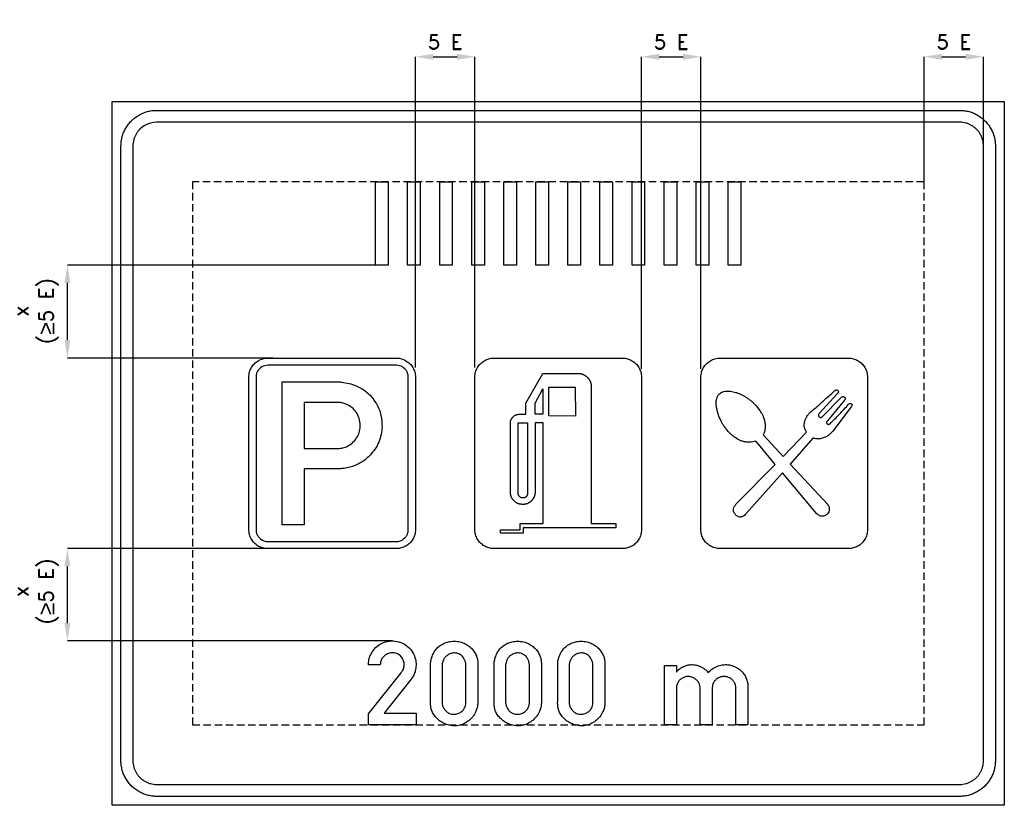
# Model space of a CAD drawing. Header units: millimetres. Extents: x -141 to 3170, y 1107 to 3747.
import ezdxf

# ---------------------------------------------------------------- set-up
doc = ezdxf.new("R2010")
doc.units = ezdxf.units.MM
doc.header["$LTSCALE"] = 5
doc.linetypes.add('ČÁRKOVANÁX2', pattern=[1.5, 1, -0.5])
doc.layers.add('Kóty', color=2, linetype='Continuous')
doc.layers.add('Značka', color=7, linetype='Continuous')
doc.styles.get("Standard").update_dxf_attribs({"font": 'romand.shx', "height": 50})
doc.dimstyles.get("Standard").update_dxf_attribs({"dimtxt": 50, "dimasz": 60, "dimexe": 0.18, "dimexo": 0.0625, "dimgap": 25, "dimtad": 1, "dimdec": 0, "dimzin": 0, "dimdsep": 46, "dimtxsty": 'Standard', "dimcen": 0.09, "dimadec": 0, "dimazin": 0, "dimtfac": 1, "dimtdec": 0, "dimtofl": 0, "dimtmove": 0, "dimatfit": 3, "dimfxl": 1, "dimtolj": 1, "dimtzin": 0, "dimarcsym": 0})

# ---------------------------------------------------------------- blocks, each defined once
blk = doc.blocks.new('*D0')
at = {"layer": 'Defpoints', "color": 0, "transparency": 16777216}
for p in [(3099.7, 3622.2), (2899.7, 3202.2), (3099.7, 3202.2)]:
    blk.add_point(p, dxfattribs=at)
at = {"layer": 'Kóty', "color": 0, "lineweight": -2, "transparency": 16777216}
for p, q in [((2899.7, 3202.3), (2899.7, 3622.4)), ((2959.7, 3622.2), (3039.7, 3622.2)), ((3099.7, 3202.3), (3099.7, 3622.4))]:
    blk.add_line(p, q, dxfattribs=at)
at = {"layer": 'Kóty', "color": 0, "transparency": 16777216}
for points in [[(2959.7, 3632.2), (2959.7, 3612.2), (2899.7, 3622.2)], [(3039.7, 3632.2), (3039.7, 3612.2), (3099.7, 3622.2)]]:
    blk.add_solid(points, dxfattribs=at)
at = {"layer": 'Kóty', "color": 0, "transparency": 16777216, "insert": (2999.7, 3672.2), "char_height": 50, "attachment_point": 5}
blk.add_mtext('\\A1;5 E', dxfattribs=at)
blk = doc.blocks.new('*D1')
at = {"layer": 'Defpoints', "color": 0, "transparency": 16777216}
for p in [(1389.7, 3622.2), (1189.7, 2578.5), (1389.7, 2578.5)]:
    blk.add_point(p, dxfattribs=at)
at = {"layer": 'Kóty', "color": 0, "lineweight": -2, "transparency": 16777216}
for p, q in [((1189.7, 2578.6), (1189.7, 3622.4)), ((1249.7, 3622.2), (1329.7, 3622.2)), ((1389.7, 2578.6), (1389.7, 3622.4))]:
    blk.add_line(p, q, dxfattribs=at)
at = {"layer": 'Kóty', "color": 0, "transparency": 16777216}
for points in [[(1249.7, 3632.2), (1249.7, 3612.2), (1189.7, 3622.2)], [(1329.7, 3632.2), (1329.7, 3612.2), (1389.7, 3622.2)]]:
    blk.add_solid(points, dxfattribs=at)
at = {"layer": 'Kóty', "color": 0, "transparency": 16777216, "insert": (1289.7, 3672.2), "char_height": 50, "attachment_point": 5}
blk.add_mtext('\\A1;5 E', dxfattribs=at)
blk = doc.blocks.new('*D2')
at = {"layer": 'Defpoints', "color": 0, "transparency": 16777216}
for p in [(2149.7, 3622.2), (1949.7, 2573.3), (2149.7, 2573.3)]:
    blk.add_point(p, dxfattribs=at)
at = {"layer": 'Kóty', "color": 0, "lineweight": -2, "transparency": 16777216}
for p, q in [((1949.7, 2573.3), (1949.7, 3622.4)), ((2009.7, 3622.2), (2089.7, 3622.2)), ((2149.7, 2573.3), (2149.7, 3622.4))]:
    blk.add_line(p, q, dxfattribs=at)
at = {"layer": 'Kóty', "color": 0, "transparency": 16777216}
for points in [[(2009.7, 3632.2), (2009.7, 3612.2), (1949.7, 3622.2)], [(2089.7, 3632.2), (2089.7, 3612.2), (2149.7, 3622.2)]]:
    blk.add_solid(points, dxfattribs=at)
at = {"layer": 'Kóty', "color": 0, "transparency": 16777216, "insert": (2049.7, 3672.2), "char_height": 50, "attachment_point": 5}
blk.add_mtext('\\A1;5 E', dxfattribs=at)

msp = doc.modelspace()

# ---------------------------------------------------------------- linework, layer by layer
at = {"layer": 'Kóty'}
for p, q in [((1055.7, 2922.2), (19.5, 2922.2)), ((19.7, 2669.7), (19.7, 2862.2)), ((711.6, 2609.7), (19.5, 2609.7)), ((711, 1969.7), (19.5, 1969.7)), ((19.7, 1719.5), (19.7, 1909.7)), ((1112.5, 1659.5), (19.5, 1659.5))]:
    msp.add_line(p, q, dxfattribs=at)
for points in [[(9.7, 2862.2), (29.7, 2862.2), (19.7, 2922.2)], [(9.7, 2669.7), (29.7, 2669.7), (19.7, 2609.7)], [(9.7, 1909.7), (29.7, 1909.7), (19.7, 1969.7)], [(9.7, 1719.5), (29.7, 1719.5), (19.7, 1659.5)]]:
    msp.add_solid(points, dxfattribs=at)
at = {"layer": 'Značka', "color": 5}
for points in [[(169.7, 1107.2), (169.7, 3472.2), (3169.7, 3472.2), (3169.7, 1107.2), (169.7, 1107.2)], [(1055.7, 2922.2), (1055.7, 3202.2), (1098.2, 3202.2), (1098.2, 2922.2), (1055.7, 2922.2)], [(1163.5, 2922.2), (1163.5, 3202.2), (1205.9, 3202.2), (1205.9, 2922.2), (1163.5, 2922.2)], [(1271.3, 2922.2), (1271.3, 3202.2), (1313.7, 3202.2), (1313.7, 2922.2), (1271.3, 2922.2)], [(1379, 2922.2), (1379, 3202.2), (1421.5, 3202.2), (1421.5, 2922.2), (1379, 2922.2)], [(1486.8, 2922.2), (1486.8, 3202.2), (1529.3, 3202.2), (1529.3, 2922.2), (1486.8, 2922.2)], [(1594.6, 2922.2), (1594.6, 3202.2), (1637, 3202.2), (1637, 2922.2), (1594.6, 2922.2)], [(1702.4, 2922.2), (1702.4, 3202.2), (1744.8, 3202.2), (1744.8, 2922.2), (1702.4, 2922.2)], [(1810.1, 2922.2), (1810.1, 3202.2), (1852.6, 3202.2), (1852.6, 2922.2), (1810.1, 2922.2)], [(1917.9, 2922.2), (1917.9, 3202.2), (1960.3, 3202.2), (1960.3, 2922.2), (1917.9, 2922.2)], [(2025.7, 2922.2), (2025.7, 3202.2), (2068.1, 3202.2), (2068.1, 2922.2), (2025.7, 2922.2)], [(2133.4, 2922.2), (2133.4, 3202.2), (2175.9, 3202.2), (2175.9, 2922.2), (2133.4, 2922.2)], [(2241.2, 2922.2), (2241.2, 3202.2), (2283.7, 3202.2), (2283.7, 2922.2), (2241.2, 2922.2)]]:
    msp.add_lwpolyline(points, dxfattribs=at)
for points in [[(319.7, 1137.2), (319.2, 1137.2), (318.7, 1137.2, -0.032179), (303.3, 1138.3, -0.035457), (288, 1141.4, -0.036267), (273.3, 1146.4, -0.034424), (259.4, 1153.4, -0.033731), (246.5, 1162.1, -0.034079), (234.8, 1172.3, -0.034202), (224.5, 1184, -0.034215), (215.9, 1196.9, -0.034038), (209, 1210.8, -0.033411), (203.9, 1225.5, -0.034125), (200.7, 1240.8, -0.036744), (199.7, 1256.3), (199.7, 1256.7), (199.7, 1257.2), (199.7, 3322.2), (199.7, 3322.7, -0.000709), (199.7, 3323.1, -0.032177), (200.8, 3338.6, -0.035447), (203.9, 3353.9, -0.03626), (208.9, 3368.6, -0.034408), (215.9, 3382.5, -0.033711), (224.5, 3395.4, -0.034092), (234.8, 3407, -0.034187), (246.5, 3417.3, -0.034242), (259.4, 3426, -0.034026), (273.3, 3432.9, -0.033372), (288, 3437.9, -0.034145), (303.3, 3441.2, -0.03678), (318.7, 3442.2), (319.2, 3442.2), (319.7, 3442.2), (3019.7, 3442.2), (3020.2, 3442.2), (3020.6, 3442.2, -0.032211), (3036.1, 3441.1, -0.035398), (3051.4, 3437.9, -0.036257), (3066.1, 3433, -0.034417), (3080, 3426, -0.033707), (3092.9, 3417.3, -0.034076), (3104.5, 3407, -0.034203), (3114.8, 3395.4, -0.034241), (3123.5, 3382.5, -0.03402), (3130.4, 3368.6, -0.03342), (3135.4, 3353.9, -0.034121), (3138.7, 3338.6, -0.03675), (3139.7, 3323.1), (3139.7, 3322.7), (3139.7, 3322.2), (3139.7, 1257.2), (3139.7, 1256.7), (3139.7, 1256.3, -0.03218), (3138.6, 1240.8, -0.035459), (3135.4, 1225.5, -0.036272), (3130.5, 1210.8, -0.034417), (3123.5, 1196.9, -0.03372), (3114.8, 1184, -0.034076), (3104.5, 1172.3, -0.034204), (3092.9, 1162, -0.034215), (3080, 1153.4, -0.03402), (3066.1, 1146.5, -0.033415), (3051.4, 1141.4, -0.034111), (3036.1, 1138.2, -0.036748), (3020.6, 1137.2), (3020.2, 1137.2), (3019.7, 1137.2), (319.7, 1137.2)], [(319.7, 1177.2), (3019.7, 1177.2), (3020, 1177.2), (3020.3, 1177.2, 0.032177), (3030.7, 1177.9, 0.035443), (3040.8, 1180, 0.036259), (3050.6, 1183.3, 0.034425), (3059.9, 1188, 0.033741), (3068.5, 1193.8, 0.034066), (3076.3, 1200.6, 0.034182), (3083.1, 1208.4, 0.034226), (3088.9, 1217, 0.034056), (3093.5, 1226.3, 0.033425), (3096.9, 1236.1, 0.034151), (3099, 1246.2, 0.036743), (3099.7, 1256.6), (3099.7, 1256.9), (3099.7, 1257.2), (3099.7, 3322.2), (3099.7, 3322.5), (3099.7, 3322.8, 0.032183), (3099, 3333.2, 0.035447), (3096.9, 3343.3, 0.036274), (3093.5, 3353.1, 0.034425), (3088.9, 3362.4, 0.033755), (3083.1, 3371, 0.034097), (3076.3, 3378.8, 0.034164), (3068.5, 3385.6, 0.034206), (3059.9, 3391.4, 0.034035), (3050.6, 3396, 0.03347), (3040.8, 3399.4, 0.034127), (3030.6, 3401.5, 0.036766), (3020.3, 3402.2), (3020, 3402.2), (3019.7, 3402.2), (319.7, 3402.2), (319.4, 3402.2), (319.1, 3402.2), (308.7, 3401.5), (298.6, 3399.4), (288.8, 3396), (279.5, 3391.4), (270.9, 3385.6), (263.1, 3378.8, 0.034235), (256.3, 3371, 0.034206), (250.5, 3362.4, 0.034031), (245.9, 3353.1, 0.03342), (242.5, 3343.3, 0.034122), (240.4, 3333.1, 0.036744), (239.7, 3322.8), (239.7, 3322.5), (239.7, 3322.2), (239.7, 1257.2), (239.7, 1256.9), (239.7, 1256.6, 0.032178), (240.4, 1246.2, 0.035444), (242.5, 1236.1, 0.036267), (245.8, 1226.3, 0.034422), (250.5, 1217, 0.033731), (256.3, 1208.4, 0.034071), (263.1, 1200.6, 0.034205), (270.9, 1193.8, 0.034223), (279.5, 1188, 0.034048), (288.8, 1183.4, 0.033416), (298.6, 1180, 0.034152), (308.7, 1177.9, 0.036741), (319.1, 1177.2), (319.4, 1177.2), (319.7, 1177.2)], [(693.7, 1969.7), (693.4, 1969.7), (693.2, 1969.7), (684.9, 1970.3), (676.8, 1972), (668.9, 1974.6), (661.5, 1978.4, -0.033712), (654.6, 1983, -0.034094), (648.4, 1988.4, -0.034182), (642.9, 1994.7, -0.034218), (638.3, 2001.5, -0.034036), (634.6, 2009, -0.033402), (632, 2016.8, -0.034123), (630.2, 2024.9, -0.036742), (629.7, 2033.2), (629.7, 2033.4), (629.7, 2033.7), (629.7, 2545.7), (629.7, 2545.9), (629.7, 2546.2, -0.032183), (630.3, 2554.5, -0.035441), (632, 2562.6, -0.03627), (634.6, 2570.4, -0.034399), (638.3, 2577.8, -0.033755), (642.9, 2584.7, -0.03408), (648.4, 2590.9, -0.034179), (654.6, 2596.4), (661.5, 2601), (669, 2604.7), (676.8, 2607.4), (684.9, 2609.1), (693.2, 2609.7), (693.4, 2609.7), (693.7, 2609.7), (1125.7, 2609.7), (1125.9, 2609.7), (1126.2, 2609.7), (1134.5, 2609.1), (1142.6, 2607.4), (1150.4, 2604.8), (1157.8, 2601), (1164.7, 2596.4, -0.034114), (1170.9, 2590.9, -0.034209), (1176.4, 2584.7, -0.034238), (1181, 2577.8, -0.034056), (1184.7, 2570.4, -0.03343), (1187.4, 2562.6, -0.034123), (1189.1, 2554.5, -0.036747), (1189.7, 2546.2), (1189.7, 2545.9), (1189.7, 2545.7), (1189.7, 2033.7), (1189.7, 2033.4), (1189.7, 2033.2, -0.032171), (1189.1, 2024.9, -0.035431), (1187.4, 2016.8, -0.036261), (1184.8, 2009, -0.034426), (1181, 2001.5, -0.033705), (1176.4, 1994.7, -0.034056), (1170.9, 1988.4, -0.034221), (1164.7, 1982.9, -0.034229), (1157.8, 1978.4, -0.034065), (1150.4, 1974.6, -0.033412), (1142.6, 1972, -0.034112), (1134.5, 1970.2, -0.036753), (1126.2, 1969.7), (1125.9, 1969.7), (1125.7, 1969.7), (693.7, 1969.7)], [(693.7, 1993.7), (1125.7, 1993.7), (1125.8, 1993.7), (1126, 1993.7), (1131.2, 1994.1), (1136.2, 1995.1), (1141.2, 1996.8), (1145.8, 1999.1), (1150.1, 2002), (1154, 2005.4), (1157.4, 2009.3, 0.034199), (1160.3, 2013.6, 0.034034), (1162.6, 2018.2, 0.033414), (1164.3, 2023.1, 0.034124), (1165.3, 2028.2, 0.03674), (1165.7, 2033.4), (1165.7, 2033.5), (1165.7, 2033.7), (1165.7, 2545.7), (1165.7, 2545.9), (1165.7, 2546, 0.032185), (1165.3, 2551.2, 0.035458), (1164.3, 2556.2, 0.036271), (1162.6, 2561.2, 0.034372), (1160.3, 2565.8, 0.03364), (1157.4, 2570.1), (1154, 2574), (1150.1, 2577.4), (1145.8, 2580.3), (1141.2, 2582.6), (1136.2, 2584.3), (1131.2, 2585.3), (1126, 2585.7), (1125.8, 2585.7), (1125.7, 2585.7), (693.7, 2585.7), (693.5, 2585.7), (693.4, 2585.7), (688.2, 2585.3), (683.1, 2584.3), (678.2, 2582.6), (673.6, 2580.3), (669.3, 2577.4), (665.4, 2574), (662, 2570.1), (659.1, 2565.8), (656.8, 2561.2, 0.033403), (655.1, 2556.2, 0.034157), (654, 2551.2, 0.036746), (653.7, 2546, 0.000795), (653.7, 2545.9), (653.7, 2545.7), (653.7, 2033.7), (653.7, 2033.5), (653.7, 2033.4, 0.032177), (654.1, 2028.2, 0.035447), (655.1, 2023.1, 0.03628), (656.8, 2018.2, 0.03442), (659.1, 2013.6, 0.033745), (662, 2009.3), (665.4, 2005.4), (669.3, 2002), (673.6, 1999.1), (678.2, 1996.8), (683.1, 1995.1), (688.2, 1994), (693.4, 1993.7), (693.5, 1993.7), (693.7, 1993.7)], [(742.1, 2049.7), (742.1, 2529.7), (936.2, 2529.7), (939.1, 2529.3), (942, 2528.9, -0.025353), (966.6, 2524.5, -0.042934), (990.3, 2516.7, -0.079586), (1025.7, 2495.6, -0.076485), (1053.1, 2464.4, -0.076886), (1071.1, 2427.4, -0.075742), (1077.3, 2386.6, -0.09403), (1068.7, 2333.9, -0.098357), (1041.4, 2288.1, -0.073288), (1012.5, 2262.4, -0.067697), (977.6, 2245.7, -0.034195), (959.5, 2240.7, -0.037873), (941, 2238.4), (937.9, 2238.2), (934.8, 2238.1), (815.6, 2238.1), (815.6, 2049.7), (742.1, 2049.7)], [(815.6, 2460.7), (815.6, 2306.3), (929.3, 2306.3), (931.5, 2306.3), (933.8, 2306.4, 0.06713), (949.7, 2309.2, 0.057721), (964.7, 2316, 0.071743), (981.9, 2329.1, 0.07449), (994.6, 2346.4, 0.068271), (1001.9, 2364.6, 0.065315), (1004.1, 2384.1, 0.0772), (1000.7, 2407.4, 0.083748), (990.2, 2428.3, 0.073405), (976.3, 2443.3, 0.066063), (958.8, 2453.9, 0.042693), (946.9, 2458.3, 0.04927), (934.6, 2460.5), (932.7, 2460.6), (930.8, 2460.7), (815.6, 2460.7)], [(1031.8, 1377.2), (1031.8, 1414.6), (1141.4, 1552.5), (1143, 1554.5), (1144.5, 1556.6, 0.082998), (1150.4, 1569, 0.094407), (1151.7, 1582.8, 0.092139), (1148.9, 1595.2, 0.084044), (1141.8, 1606, 0.098141), (1129.4, 1615.6, 0.10606), (1114.4, 1619.7, 0.106181), (1099, 1617.7, 0.099958), (1085.6, 1609.8, 0.083729), (1077.2, 1600.1, 0.091643), (1072.7, 1588.4, 0.026143), (1072.1, 1584.1, 0.008691), (1071.7, 1579.7), (1031.8, 1579.7, -0.003372), (1031.9, 1583.5, -0.010133), (1032.1, 1587.3, -0.059428), (1035.5, 1604.1, -0.058237), (1042.6, 1619.8, -0.072157), (1056, 1637, -0.072214), (1073.6, 1649.7, -0.061496), (1090.5, 1656.7, -0.059927), (1108.6, 1659.4, -0.083063), (1134.4, 1656.3, -0.08705), (1157.9, 1644.9, -0.087766), (1176.8, 1626.8, -0.087799), (1188.2, 1603.5, -0.068487), (1191.8, 1583.6, -0.062418), (1190.1, 1563.3, -0.050694), (1185.7, 1548.3, -0.061835), (1178.2, 1534.8), (1176.7, 1532.7), (1175.1, 1530.7), (1084.2, 1417.2), (1191.7, 1417.2), (1191.7, 1377.2), (1031.8, 1377.2)], [(1240.7, 1576.1, -0.001996), (1240.7, 1578.6, -0.005987), (1240.7, 1581.1, -0.049016), (1242.5, 1596.4, -0.049991), (1247.4, 1611.2, -0.079535), (1260.2, 1632.4, -0.089092), (1279.1, 1648, -0.059799), (1293.6, 1654.7, -0.052001), (1309.2, 1658, -0.062014), (1329.6, 1658.1, -0.064515), (1349.3, 1653, -0.055445), (1364.6, 1645.4, -0.055496), (1377.8, 1634.6, -0.051109), (1387.5, 1623, -0.054889), (1394.5, 1609.6, -0.045217), (1398.1, 1598.1, -0.045982), (1399.5, 1586.1, -0.012285), (1399.6, 1582, -0.004098), (1399.5, 1577.8), (1399.5, 1455.8, -0.002287), (1399.5, 1453.3, -0.006861), (1399.5, 1450.8, -0.051764), (1397.6, 1436.2, -0.049681), (1392.8, 1422.3, -0.066785), (1382.4, 1404.8, -0.065906), (1367.7, 1390.6, -0.061086), (1352, 1381, -0.064132), (1334.3, 1375.5, -0.069654), (1314, 1374.5, -0.067458), (1294.2, 1378.9, -0.056815), (1278.2, 1386.4, -0.049577), (1264.1, 1397.3, -0.048061), (1253.4, 1408.8, -0.065887), (1245.7, 1422.3, -0.054764), (1242, 1434.6, -0.042374), (1240.7, 1447.4, -0.009275), (1240.6, 1451.6, -0.003129), (1240.7, 1455.8), (1240.7, 1576.1)], [(1454.3, 1576.1, -0.001996), (1454.3, 1578.6, -0.00589), (1454.3, 1581.1, -0.049016), (1456.2, 1596.4, -0.049984), (1461, 1611.2, -0.079543), (1473.9, 1632.4, -0.089089), (1492.8, 1648, -0.059795), (1507.2, 1654.7, -0.052001), (1522.9, 1658, -0.062014), (1543.3, 1658.1, -0.064512), (1563, 1653, -0.055445), (1578.2, 1645.4, -0.055487), (1591.4, 1634.6, -0.051096), (1601.1, 1623, -0.054889), (1608.1, 1609.6, -0.045227), (1611.7, 1598.1, -0.045982), (1613.1, 1586.1, -0.012315), (1613.2, 1582, -0.004127), (1613.1, 1577.8), (1613.1, 1455.8, -0.002384), (1613.2, 1453.3, -0.006959), (1613.1, 1450.8, -0.051781), (1611.3, 1436.2, -0.049689), (1606.5, 1422.3, -0.06679), (1596, 1404.8, -0.065911), (1581.4, 1390.6, -0.061089), (1565.6, 1381, -0.064136), (1548, 1375.5, -0.069655), (1527.6, 1374.5, -0.06746), (1507.8, 1378.9, -0.056817), (1491.8, 1386.4, -0.049581), (1477.7, 1397.3, -0.048067), (1467.1, 1408.8, -0.065881), (1459.3, 1422.3, -0.054754), (1455.6, 1434.6, -0.042355), (1454.3, 1447.4, -0.009246), (1454.3, 1451.6, -0.0031), (1454.3, 1455.8), (1454.3, 1576.1)], [(1668, 1576.1, -0.001996), (1668, 1578.6, -0.005987), (1668, 1581.1, -0.049016), (1669.8, 1596.4, -0.049984), (1674.7, 1611.2, -0.079539), (1687.5, 1632.4, -0.089092), (1706.4, 1648, -0.059799), (1720.9, 1654.7, -0.052001), (1736.5, 1658, -0.062014), (1756.9, 1658.1, -0.064512), (1776.6, 1653, -0.055449), (1791.9, 1645.4, -0.055491), (1805.1, 1634.6, -0.051103), (1814.7, 1623, -0.054889), (1821.8, 1609.6, -0.045237), (1825.3, 1598.1, -0.045982), (1826.8, 1586.1, -0.012315), (1826.9, 1582, -0.004069), (1826.8, 1577.8), (1826.8, 1455.8, -0.002287), (1826.8, 1453.3, -0.006959), (1826.8, 1450.8, -0.051781), (1824.9, 1436.2, -0.049697), (1820.1, 1422.3, -0.066795), (1809.7, 1404.8, -0.065902), (1795, 1390.6, -0.061089), (1779.2, 1381, -0.064132), (1761.6, 1375.5, -0.069654), (1741.3, 1374.5, -0.06746), (1721.5, 1378.9, -0.056817), (1705.5, 1386.4, -0.049577), (1691.4, 1397.3, -0.048061), (1680.7, 1408.8, -0.065887), (1673, 1422.3, -0.054764), (1669.3, 1434.6, -0.042355), (1668, 1447.4, -0.009246), (1667.9, 1451.6, -0.0031), (1668, 1455.8), (1668, 1576.1)], [(1279.1, 1576.1), (1279.1, 1455.8, 0.003198), (1279.1, 1454.1, 0.009625), (1279.1, 1452.4, 0.073875), (1281.1, 1442, 0.059508), (1285.8, 1432.3, 0.070715), (1293.7, 1422.4, 0.094563), (1304.2, 1415.6, 0.108378), (1318.2, 1412.9, 0.08755), (1332.6, 1415.6, 0.078168), (1344, 1421.6, 0.088176), (1352.7, 1430.7, 0.061775), (1356.8, 1438.3, 0.061185), (1358.9, 1446.7, 0.025191), (1359.3, 1451.2, 0.008387), (1359.4, 1455.8), (1359.4, 1576.1, 0.005526), (1359.1, 1580.1, 0.016481), (1358.7, 1584, 0.058306), (1356, 1593.9, 0.064715), (1351, 1602.9, 0.088101), (1341.5, 1612.4, 0.09791), (1329.3, 1617.9, 0.099875), (1315.7, 1618.8, 0.088284), (1302.5, 1614.6, 0.074153), (1292.9, 1608, 0.075687), (1285.7, 1599, 0.052591), (1282.1, 1591.4, 0.046078), (1280, 1583.3, 0.014325), (1279.5, 1579.7), (1279.1, 1576.1)], [(1492.8, 1576.1), (1492.8, 1455.8, 0.003198), (1492.7, 1454.1, 0.009625), (1492.8, 1452.4, 0.073864), (1494.7, 1442, 0.059529), (1499.4, 1432.3, 0.070723), (1507.4, 1422.4, 0.094557), (1517.9, 1415.6, 0.10838), (1531.9, 1412.9, 0.087548), (1546.3, 1415.6, 0.078159), (1557.6, 1421.6, 0.088184), (1566.3, 1430.7, 0.061762), (1570.4, 1438.3, 0.061185), (1572.5, 1446.7, 0.025191), (1572.9, 1451.2, 0.008387), (1573, 1455.8), (1573, 1576.1, 0.005464), (1572.7, 1580.1, 0.016481), (1572.3, 1584, 0.058317), (1569.7, 1593.9, 0.064705), (1564.7, 1602.9, 0.088088), (1555.2, 1612.4, 0.097903), (1542.9, 1617.9, 0.099874), (1529.3, 1618.8, 0.08829), (1516.2, 1614.6, 0.074147), (1506.5, 1608, 0.075671), (1499.3, 1599, 0.052579), (1495.7, 1591.4, 0.046064), (1493.6, 1583.3, 0.014292), (1493.1, 1579.7), (1492.8, 1576.1)], [(1706.4, 1576.1), (1706.4, 1455.8, 0.003198), (1706.4, 1454.1, 0.009625), (1706.4, 1452.4, 0.073875), (1708.4, 1442, 0.059518), (1713.1, 1432.3, 0.070723), (1721, 1422.4, 0.094568), (1731.5, 1415.6, 0.10838), (1745.5, 1412.9, 0.087548), (1759.9, 1415.6, 0.078164), (1771.3, 1421.6, 0.088176), (1780, 1430.7, 0.061762), (1784.1, 1438.3, 0.061185), (1786.2, 1446.7, 0.025191), (1786.6, 1451.2, 0.008387), (1786.7, 1455.8), (1786.7, 1576.1, 0.005495), (1786.4, 1580.1, 0.016543), (1786, 1584, 0.058329), (1783.3, 1593.9, 0.064705), (1778.3, 1602.9, 0.088094), (1768.8, 1612.4, 0.09791), (1756.6, 1617.9, 0.099875), (1743, 1618.8, 0.088288), (1729.8, 1614.6, 0.074159), (1720.2, 1608, 0.075687), (1712.9, 1599, 0.052579), (1709.3, 1591.4, 0.046064), (1707.3, 1583.3, 0.014325), (1706.8, 1579.7, 0.004755), (1706.4, 1576.1)], [(2026.8, 1377.2), (2026.8, 1577.3), (2067, 1577.3), (2067, 1555), (2069.2, 1557.5), (2071.4, 1559.8, -0.053798), (2082.3, 1568.8, -0.054626), (2095, 1575.1, -0.049755), (2107, 1578.7, -0.049908), (2119.6, 1579.9, -0.044603), (2130.7, 1579, -0.045336), (2141.5, 1576.1, -0.041517), (2151.4, 1571.7, -0.03478), (2160.6, 1565.9, -0.023408), (2165.6, 1561.9, -0.033523), (2170.1, 1557.4), (2172.3, 1554.9), (2174.3, 1552.3), (2176.7, 1555.1), (2179.1, 1557.8, -0.072054), (2194.1, 1569.5, -0.066449), (2211.8, 1576.8, -0.035545), (2221.6, 1579, -0.035856), (2231.5, 1579.8, -0.050517), (2245.8, 1578.7, -0.049642), (2259.7, 1574.7, -0.068294), (2277.2, 1565.3, -0.073303), (2291.3, 1551.4, -0.056855), (2299.7, 1538.2, -0.048829), (2305.1, 1523.6, -0.019131), (2306.4, 1518.2, -0.024986), (2307.2, 1512.8, -0.00935), (2307.4, 1510.3), (2307.5, 1507.9), (2307.5, 1377.2), (2267.4, 1377.2), (2267.4, 1499.8), (2267.3, 1501.3, 0.00764), (2267.3, 1502.8, 0.050189), (2266, 1510.3, 0.050875), (2263.3, 1517.4, 0.067722), (2257.7, 1525.9, 0.066941), (2250.1, 1532.7, 0.073532), (2240.1, 1537.8, 0.074318), (2229, 1539.8, 0.080762), (2216.8, 1538.6, 0.080686), (2205.6, 1533.6, 0.070508), (2197.5, 1527, 0.075401), (2191.7, 1518.4, 0.050774), (2189, 1511.1, 0.032975), (2187.5, 1503.5), (2187.4, 1502.5), (2187.2, 1501.4), (2187.2, 1377.2), (2147.1, 1377.2), (2147.1, 1500.6), (2147.1, 1502.2, 0.00975), (2147, 1503.9, 0.073755), (2144.6, 1513.9, 0.069006), (2139.6, 1523, 0.074738), (2131.8, 1531.1, 0.073802), (2122, 1536.7, 0.089072), (2108.2, 1539.8, 0.093653), (2094.3, 1537.8, 0.073298), (2084.8, 1533.4, 0.071141), (2076.9, 1526.5, 0.077009), (2070.5, 1516.5, 0.077982), (2067.3, 1505.1), (2067.1, 1503.6), (2067, 1502.1), (2067, 1377.2), (2026.8, 1377.2)]]:
    msp.add_lwpolyline(points, format="xyb", dxfattribs=at)
at = {"layer": 'Značka', "color": 6, "linetype": 'ČÁRKOVANÁX2', "ltscale": 5}
msp.add_lwpolyline([(2899.7, 3202.2), (439.7, 3202.2), (439.7, 1377.2), (2899.7, 1377.2), (2899.7, 3202.2)], dxfattribs=at)
at = {"layer": 'Značka', "color": 251}
for points in [[(1453.7, 1969.7), (1453.4, 1969.7), (1453.2, 1969.7, -0.032173), (1444.9, 1970.3, -0.035463), (1436.8, 1972, -0.036263), (1429, 1974.6, -0.034412), (1421.5, 1978.4, -0.033716), (1414.7, 1983, -0.034086), (1408.4, 1988.4, -0.034174), (1402.9, 1994.7, -0.034233), (1398.4, 2001.5, -0.034029), (1394.6, 2009, -0.033416), (1392, 2016.8, -0.034124), (1390.2, 2024.9, -0.036738), (1389.7, 2033.2), (1389.7, 2033.4), (1389.7, 2033.7), (1389.7, 2545.7), (1389.7, 2545.9), (1389.7, 2546.2, -0.032176), (1390.3, 2554.5, -0.035438), (1392, 2562.6, -0.036277), (1394.6, 2570.4, -0.034393), (1398.4, 2577.8, -0.033773), (1403, 2584.7, -0.034075), (1408.4, 2590.9, -0.034181), (1414.7, 2596.4, -0.034253), (1421.5, 2601, -0.033976), (1429, 2604.7), (1436.8, 2607.4), (1444.9, 2609.1, -0.036753), (1453.2, 2609.7), (1453.4, 2609.7), (1453.7, 2609.7), (1885.7, 2609.7), (1885.9, 2609.7), (1886.2, 2609.7, -0.032202), (1894.5, 2609.1, -0.035463), (1902.6, 2607.4, -0.036263), (1910.4, 2604.8, -0.034466), (1917.8, 2601, -0.033715), (1924.7, 2596.4, -0.034109), (1930.9, 2590.9, -0.034193), (1936.4, 2584.7, -0.03425), (1941, 2577.8, -0.034056), (1944.7, 2570.4, -0.033444), (1947.4, 2562.6, -0.034131), (1949.1, 2554.5, -0.036739), (1949.7, 2546.2), (1949.7, 2545.9), (1949.7, 2545.7), (1949.7, 2033.7), (1949.7, 2033.4), (1949.7, 2033.2, -0.032171), (1949.1, 2024.9, -0.035431), (1947.4, 2016.8, -0.036268), (1944.8, 2009, -0.034419), (1941, 2001.5, -0.033723), (1936.4, 1994.7, -0.034056), (1930.9, 1988.4, -0.034225), (1924.7, 1982.9, -0.034229), (1917.8, 1978.4, -0.034055), (1910.4, 1974.6, -0.033407), (1902.6, 1972, -0.034112), (1894.5, 1970.2, -0.036753), (1886.2, 1969.7), (1885.9, 1969.7), (1885.7, 1969.7), (1453.7, 1969.7)], [(2213.7, 1969.7), (2213.4, 1969.7), (2213.2, 1969.7, -0.032173), (2204.9, 1970.3, -0.035463), (2196.8, 1972, -0.036263), (2189, 1974.6, -0.034412), (2181.5, 1978.4, -0.033716), (2174.7, 1983, -0.034086), (2168.4, 1988.4, -0.034174), (2162.9, 1994.7, -0.034233), (2158.4, 2001.5, -0.034029), (2154.6, 2009, -0.033416), (2152, 2016.8, -0.034124), (2150.2, 2024.9, -0.036738), (2149.7, 2033.2), (2149.7, 2033.4), (2149.7, 2033.7), (2149.7, 2545.7), (2149.7, 2545.9), (2149.7, 2546.2, -0.032176), (2150.3, 2554.5, -0.035438), (2152, 2562.6, -0.036277), (2154.6, 2570.4, -0.034393), (2158.4, 2577.8, -0.033773), (2163, 2584.7, -0.034075), (2168.4, 2590.9, -0.034181), (2174.7, 2596.4, -0.034253), (2181.5, 2601, -0.033976), (2189, 2604.7, -0.033435), (2196.8, 2607.4, -0.034141), (2204.9, 2609.1, -0.036753), (2213.2, 2609.7), (2213.4, 2609.7), (2213.7, 2609.7), (2645.7, 2609.7), (2645.9, 2609.7), (2646.2, 2609.7, -0.0322), (2654.5, 2609.1, -0.03546), (2662.6, 2607.4, -0.036254), (2670.4, 2604.8, -0.034472), (2677.8, 2601, -0.033698), (2684.7, 2596.4, -0.03409), (2690.9, 2590.9, -0.034215), (2696.4, 2584.7, -0.034238), (2701, 2577.8, -0.034081), (2704.7, 2570.4, -0.03343), (2707.4, 2562.6, -0.034116), (2709.1, 2554.5, -0.036754), (2709.7, 2546.2), (2709.7, 2545.9), (2709.7, 2545.7), (2709.7, 2033.7), (2709.7, 2033.4), (2709.7, 2033.2, -0.032171), (2709.1, 2024.9, -0.03546), (2707.4, 2016.8, -0.036254), (2704.8, 2009, -0.034419), (2701, 2001.5, -0.0337), (2696.4, 1994.7, -0.034067), (2690.9, 1988.4, -0.034196), (2684.7, 1982.9, -0.034221), (2677.8, 1978.4, -0.034055), (2670.4, 1974.6, -0.033403), (2662.6, 1972, -0.034109), (2654.5, 1970.2, -0.036753), (2646.2, 1969.7), (2645.9, 1969.7), (2645.7, 1969.7), (2213.7, 1969.7)], [(1863.8, 2039.5), (1551.8, 2040), (1551.8, 2021.7), (1475.6, 2021.7), (1475.6, 2032.5), (1541.5, 2032.5), (1541.5, 2054.1), (1619.1, 2054.1), (1619.1, 2392.3), (1592.3, 2392.3), (1592.3, 2161.2), (1592.3, 2158.9), (1592.3, 2158.7), (1592.3, 2158.6), (1592.1, 2157.8), (1592, 2156.9), (1591.9, 2156.1), (1591.9, 2155.4), (1591.8, 2154.6), (1591.7, 2153.9), (1591.7, 2153.3), (1591.6, 2152.8), (1591.5, 2152.1), (1591.4, 2151.3), (1591.1, 2150.1), (1590.9, 2148.9), (1590.6, 2147.9), (1590.2, 2146.8), (1589.8, 2145.8), (1589.4, 2144.7), (1589.1, 2143.9), (1588.7, 2143), (1588.1, 2142), (1587.6, 2141), (1586.9, 2139.7), (1586.2, 2138.4), (1585.5, 2137.3), (1584.8, 2136.3), (1584.1, 2135.3), (1583.4, 2134.4), (1582.8, 2133.6), (1582.2, 2132.9), (1581.4, 2132), (1580.5, 2131.1), (1579.5, 2130), (1578.4, 2128.9), (1577.4, 2128), (1576.3, 2127.1), (1575.3, 2126.3), (1574.2, 2125.5), (1573.3, 2124.9), (1572.4, 2124.4), (1571.3, 2123.8), (1570.2, 2123.2), (1568.8, 2122.4), (1567.4, 2121.6), (1566.2, 2121.1), (1565, 2120.6), (1563.8, 2120.2), (1562.6, 2119.8), (1561.7, 2119.5), (1560.7, 2119.3), (1559.6, 2119.1), (1558.4, 2118.9), (1556.6, 2118.7), (1554.8, 2118.4), (1553.3, 2118.3), (1551.8, 2118.2), (1550.3, 2118.2), (1548.8, 2118.3), (1547.6, 2118.4), (1546.4, 2118.5), (1544.9, 2118.7), (1543.4, 2118.9), (1541.5, 2119.2), (1539.6, 2119.5), (1538, 2119.9), (1536.4, 2120.4), (1534.8, 2120.9), (1533.2, 2121.6), (1532, 2122.1), (1530.8, 2122.8), (1529.3, 2123.6), (1527.8, 2124.6), (1526.3, 2125.6), (1524.9, 2126.8), (1523.7, 2127.8), (1522.5, 2128.8), (1521.4, 2129.9), (1520.3, 2131), (1519.4, 2131.9), (1518.6, 2132.9), (1517.5, 2134.1), (1516.6, 2135.4), (1515.5, 2136.9), (1514.6, 2138.4), (1513.9, 2139.7), (1513.2, 2141), (1512.5, 2142.3), (1512, 2143.6), (1511.5, 2144.7), (1511.2, 2145.8), (1510.8, 2147.1), (1510.4, 2148.5), (1510, 2149.8), (1509.6, 2151), (1509.4, 2152.2), (1509.3, 2153.3), (1509.2, 2154.5), (1509.1, 2155.6), (1509.1, 2156.6), (1509, 2157.5), (1509, 2158.7), (1509, 2159.8), (1509, 2161), (1509, 2162.1), (1509, 2163), (1509, 2163.9), (1509, 2164.8), (1509, 2165.7), (1509, 2166.3), (1509, 2167), (1509, 2167.8), (1509, 2168.5), (1509, 2168.6), (1509, 2168.7), (1509, 2379.7), (1509, 2386.7), (1509, 2386.8), (1509, 2387), (1509, 2388, -0.0013), (1509, 2389.1, -0.001883), (1509, 2390), (1509.1, 2391), (1509.1, 2391.9), (1509.2, 2392.9), (1509.2, 2393.6), (1509.3, 2394.3), (1509.4, 2395.2), (1509.5, 2396.1), (1509.7, 2397.3), (1509.9, 2398.5), (1510.2, 2399.6), (1510.4, 2400.6), (1510.7, 2401.6), (1511.1, 2402.6), (1511.4, 2403.4), (1511.8, 2404.2), (1512.2, 2405.1), (1512.8, 2406), (1513.3, 2406.6), (1513.8, 2407.3), (1514.3, 2407.9), (1514.7, 2408.4), (1515.2, 2409), (1515.6, 2409.6), (1516, 2410), (1516.4, 2410.5), (1517, 2411), (1517.5, 2411.6), (1518.6, 2412.7), (1519.7, 2413.9), (1520.7, 2414.8), (1521.7, 2415.6), (1522.8, 2416.4), (1524, 2417.1), (1524.9, 2417.6), (1525.8, 2418.1), (1527.1, 2418.6), (1528.3, 2419.1), (1529.5, 2419.6), (1530.7, 2420), (1531.7, 2420.2), (1532.7, 2420.5), (1533.6, 2420.6), (1534.6, 2420.8), (1535.4, 2420.9), (1536.2, 2420.9), (1537.1, 2421), (1537.9, 2421), (1538, 2421), (1538.2, 2421), (1543.4, 2421.5), (1560.8, 2421.9), (1560.8, 2458.1), (1618.6, 2557.7), (1745.7, 2557.7), (1745.8, 2557.7), (1745.9, 2557.6), (1746.6, 2557.3), (1747.4, 2557.1), (1748.1, 2556.9), (1748.8, 2556.6), (1749.5, 2556.4), (1750.2, 2556.2), (1750.8, 2556), (1751.3, 2555.9), (1752, 2555.6), (1752.7, 2555.3), (1753.8, 2554.9), (1754.8, 2554.3), (1755.7, 2553.9), (1756.6, 2553.4), (1757.5, 2553), (1758.4, 2552.5), (1759, 2552.1), (1759.7, 2551.7), (1760.4, 2551.2), (1761.2, 2550.6), (1762.1, 2550), (1763.1, 2549.3), (1763.8, 2548.7), (1764.5, 2548.2), (1765.2, 2547.6), (1765.8, 2547), (1766.4, 2546.6), (1766.9, 2546.1), (1767.6, 2545.6), (1768.3, 2545), (1769.1, 2544.2), (1769.9, 2543.3), (1770.6, 2542.6), (1771.3, 2541.9), (1771.9, 2541.1), (1772.5, 2540.4), (1773, 2539.8), (1773.4, 2539.1), (1773.9, 2538.3), (1774.4, 2537.5), (1775.2, 2536.1), (1776, 2534.7), (1776.6, 2533.5), (1777.2, 2532.3), (1777.7, 2531.1), (1778.2, 2529.8), (1778.5, 2528.8), (1778.9, 2527.8), (1779.2, 2526.6), (1779.5, 2525.3), (1779.7, 2524.1), (1779.9, 2522.9), (1780, 2521.9), (1780.1, 2520.9), (1780.2, 2520), (1780.3, 2519), (1780.4, 2518.2), (1780.4, 2517.4), (1780.5, 2516.5), (1780.5, 2515.7), (1780.5, 2515.6), (1780.5, 2515.4), (1781, 2054.1), (1863.8, 2054.1), (1863.8, 2040), (1863.8, 2039.5)], [(2348.3, 2313.9), (2334.4, 2330.1), (2329.1, 2329.1), (2323.8, 2328.2), (2319.1, 2327.6), (2314.4, 2327.2), (2307.5, 2327.1), (2300.6, 2327.7, -0.043409), (2289.7, 2330.1, -0.041195), (2279.4, 2334.2), (2273, 2337.7), (2266.8, 2341.6, -0.01659), (2258.2, 2347.6, -0.029063), (2250.2, 2354.3), (2245.9, 2358.7), (2241.7, 2363.2), (2234.5, 2371.7, -0.022286), (2227.9, 2380.5, -0.021663), (2222.5, 2389, -0.014405), (2217.8, 2397.9, -0.019119), (2211.5, 2411.6, -0.025201), (2206.4, 2425.7, -0.013624), (2204.5, 2432.2, -0.015435), (2203.1, 2438.9, -0.009812), (2202.3, 2443.3, -0.007669), (2201.7, 2447.8, -0.03431), (2200.9, 2460.6, -0.068347), (2202.6, 2473.3, -0.057604), (2205.5, 2481.1, -0.06795), (2210.2, 2487.9, -0.055637), (2215, 2492.2, -0.051891), (2220.6, 2495.5, -0.067027), (2229.9, 2498.3, -0.048535), (2239.6, 2499, -0.032464), (2248.6, 2498.4), (2257.5, 2496.7), (2267, 2494.4, -0.020487), (2276.4, 2491.3, -0.021241), (2285.2, 2487.6, -0.020827), (2293.8, 2483.2, -0.020814), (2302.9, 2477.5, -0.015863), (2311.7, 2471.2, -0.015806), (2320.6, 2463.9, -0.018665), (2329, 2456), (2334.5, 2450.3), (2339.5, 2444.3), (2343.5, 2439), (2347.3, 2433.6), (2352.7, 2425.6, -0.033082), (2357.3, 2417.3, -0.02652), (2360.1, 2410.6, -0.013724), (2362.3, 2403.8, -0.011812), (2363.8, 2398.4, -0.023989), (2364.9, 2392.8, -0.03483), (2365.6, 2385, -0.019598), (2365.4, 2377, -0.021567), (2364.7, 2369.6, -0.042609), (2363.1, 2362.3, -0.022659), (2362, 2359.1), (2360.6, 2356), (2359.7, 2354.2), (2358.7, 2352.4), (2359.2, 2351.4), (2425.6, 2279.3), (2504.4, 2360.8), (2502.3, 2365.1), (2500.3, 2369.4, -0.027704), (2498.3, 2375, -0.045654), (2497.2, 2380.9, -0.02267), (2497, 2383.7, -0.016383), (2497, 2386.5, -0.01341), (2497.2, 2389.3, -0.013694), (2497.5, 2392.1, -0.017758), (2498.1, 2395.4, -0.019734), (2498.9, 2398.8), (2499.6, 2400.8), (2500.3, 2402.8, -0.02234), (2502.1, 2407.1, -0.023193), (2504.4, 2411.1), (2505.2, 2412.5), (2506.1, 2413.9), (2508, 2416.7), (2509.9, 2419.4), (2511.6, 2421.6), (2513.4, 2423.8, -0.025805), (2516.9, 2427.2), (2520.6, 2430.3, 0.008531), (2560.3, 2464.8, 0.002856), (2599, 2500), (2599.9, 2500.7), (2600.9, 2501.4), (2602.2, 2502.2), (2603.7, 2502.8), (2604.4, 2503), (2605.1, 2503.1), (2605.7, 2503.1), (2606.3, 2503), (2608, 2502.2), (2609.5, 2501.1), (2610.3, 2500.2), (2610.9, 2499.3, -0.065959), (2611.7, 2497.6, -0.097303), (2611.9, 2495.7, -0.070837), (2611.6, 2494.4, -0.052129), (2611.1, 2493.2), (2610.1, 2491.9), (2608.9, 2490.6), (2546.5, 2422), (2545.3, 2420.4, 0.101395), (2544.5, 2418.7, 0.103368), (2544.7, 2416.8, 0.059582), (2545.4, 2415), (2546.1, 2413.8), (2546.9, 2412.8, 0.082954), (2549.4, 2410.8, 0.163422), (2552.4, 2410.1), (2553.7, 2410.4), (2554.9, 2411), (2555.9, 2411.8), (2556.9, 2412.6), (2622.3, 2478.3), (2623.5, 2479.2), (2624.9, 2480, -0.105448), (2627.9, 2480.6, -0.155359), (2630.6, 2479.7), (2631.5, 2479), (2632.3, 2478.2), (2633.3, 2477.1), (2634.2, 2475.9, -0.119346), (2634.7, 2473.5, -0.116828), (2634.2, 2471.1, -0.05664), (2633.5, 2469.9), (2632.7, 2468.9), (2574.7, 2398.8), (2573.3, 2396.9, 0.080048), (2572.4, 2394.8, 0.046005), (2572.2, 2393.8, 0.04734), (2572.3, 2392.8, 0.115987), (2573.3, 2390.1, 0.105315), (2575.3, 2388.1), (2576.2, 2387.6), (2577.3, 2387.2), (2579, 2387), (2580.8, 2387.3), (2582.3, 2388.2), (2583.7, 2389.4, 0.012138), (2615.8, 2421.8, 0.004232), (2646.1, 2454.6), (2647.7, 2456.2, -0.083703), (2649.5, 2457.3), (2650.2, 2457.6), (2651, 2457.7), (2652.2, 2457.7), (2653.4, 2457.5), (2654.4, 2457.2), (2655.3, 2456.7), (2656.2, 2455.9), (2656.8, 2454.9, -0.063488), (2657.5, 2453.4, -0.076548), (2657.7, 2451.8, -0.128284), (2656.9, 2448.9, -0.035783), (2655, 2446.2), (2592.6, 2364.2), (2591.1, 2362.3), (2589.6, 2360.5, -0.027482), (2586.4, 2357.4), (2583, 2354.4), (2580.3, 2352), (2577.6, 2349.7), (2575, 2347.8), (2572.2, 2346.2), (2569.6, 2344.9), (2567, 2343.8), (2560.8, 2341.3, -0.042775), (2554.4, 2339.5, -0.039971), (2547.6, 2338.8), (2540.7, 2338.5), (2538.3, 2338.5), (2535.9, 2338.6, -0.039856), (2530.8, 2339.8, 0.085981), (2525.7, 2340.5), (2525.7, 2340.5), (2525.7, 2340.5), (2449.4, 2253.6), (2576.2, 2117.3), (2578, 2114.8, -0.035586), (2579.6, 2112.2, -0.08037), (2581.2, 2106.6, -0.06121), (2581.1, 2100.6, -0.076028), (2579.2, 2092.8, -0.091618), (2575, 2086.2, -0.06937), (2570.7, 2082.6, -0.059591), (2565.5, 2080.1, -0.086879), (2556.8, 2078.5, -0.116311), (2548.4, 2080.3, -0.066066), (2543.7, 2083.1, -0.02089), (2539.5, 2086.7), (2423.6, 2224), (2301.7, 2087.2, -0.027222), (2296, 2081.3, -0.089124), (2289.4, 2077, -0.079221), (2283.6, 2075.7, -0.074397), (2277.6, 2076.2), (2274.5, 2077.2), (2271.6, 2078.7, -0.043167), (2268.4, 2081, -0.035043), (2265.5, 2083.7, -0.05297), (2262, 2088.5, -0.067019), (2259.7, 2094, -0.056775), (2258.8, 2098.5, -0.06021), (2259.1, 2103.1, -0.10247), (2262.6, 2111.8, -0.030639), (2268.5, 2119.8), (2399.3, 2252.6), (2348.3, 2313.9)]]:
    msp.add_lwpolyline(points, format="xyb", dxfattribs=at)
for points in [[(1618.2, 2421.5), (1592.3, 2421.5), (1592.3, 2458.1), (1618.2, 2507), (1618.2, 2421.5)], [(1727.8, 2414.9), (1638.4, 2415.4), (1637.9, 2512.6), (1641.2, 2512.6), (1644.5, 2512.6), (1658.8, 2512.6), (1673.1, 2512.6), (1677.5, 2512.6), (1681.8, 2512.6), (1684.1, 2512.6), (1686.3, 2512.6), (1691.2, 2512.6), (1696, 2512.6), (1708.4, 2512.6), (1720.8, 2512.6), (1724.1, 2512.6), (1727.3, 2512.6), (1727.8, 2414.9)], [(1566.9, 2391.9), (1566.9, 2157.9), (1566.9, 2153.7), (1566.9, 2153.6), (1566.9, 2153.5), (1566.7, 2153), (1566.6, 2152.4), (1566.5, 2151.9), (1566.4, 2151.5), (1566.3, 2151), (1566.2, 2150.5), (1566.1, 2150.2), (1565.9, 2149.8), (1565.8, 2149.5), (1565.6, 2149.1), (1565.5, 2149.1), (1565.5, 2149), (1565.5, 2148.9), (1565.4, 2148.9), (1565.4, 2148.7), (1565.3, 2148.6), (1565.2, 2148.3), (1565.1, 2148), (1564.8, 2147.6), (1564.6, 2147.2), (1564.3, 2146.8), (1564, 2146.4), (1563.7, 2146.1), (1563.5, 2145.9), (1563.1, 2145.6), (1562.8, 2145.3), (1562.7, 2145.3), (1562.7, 2145.2), (1562.6, 2145.2), (1562.5, 2145.1), (1562.4, 2144.9), (1562.3, 2144.7), (1561.9, 2144.3), (1561.6, 2144), (1561.1, 2143.5), (1560.6, 2143), (1560, 2142.6), (1559.5, 2142.2), (1559.1, 2141.9), (1558.6, 2141.6), (1558.1, 2141.3), (1557.5, 2141), (1556.1, 2140.5), (1554.7, 2140.2), (1553.5, 2139.9), (1552.3, 2139.8), (1551.1, 2139.7), (1549.9, 2139.7), (1549, 2139.8), (1548, 2139.9), (1546.9, 2140.2), (1545.7, 2140.5), (1544.6, 2140.9), (1543.5, 2141.4), (1542.7, 2141.9), (1541.9, 2142.5), (1541.1, 2143.2), (1540.4, 2143.8), (1539.9, 2144.4), (1539.4, 2145), (1538.8, 2145.8), (1538.2, 2146.7), (1537.9, 2147.2), (1537.5, 2147.7), (1537.3, 2148.1), (1537, 2148.5), (1536.7, 2148.9), (1536.5, 2149.4), (1536.3, 2149.7), (1536.2, 2150), (1536, 2150.4), (1535.8, 2150.9), (1535.7, 2151.4), (1535.6, 2152), (1535.5, 2152.4), (1535.5, 2152.9), (1535.4, 2153.4), (1535.4, 2153.9), (1535.4, 2154.3), (1535.4, 2154.7), (1535.4, 2155.1), (1535.4, 2155.4), (1535.4, 2155.5), (1535.4, 2155.6), (1535.4, 2159.3), (1534.9, 2391.9), (1566.9, 2391.9)]]:
    msp.add_lwpolyline(points, dxfattribs=at)

# ---------------------------------------------------------------- texts
at = {"layer": 'Kóty', "char_height": 50, "attachment_point": 5, "rotation": 90}
for insert, width in [((-85.1, 2767.8), 298.893), ((-85.1, 1825.9), 250.091)]:
    msp.add_mtext('\\A1;x\\P({\\fArial|b0|i0|c238|p34;\\H1.08333x;≥\\Fromand|c238;\\H0.92308x;5 E)}', dxfattribs=dict(at, insert=insert, width=width))

# ---------------------------------------------------------------- dimensions: what is measured, and where the dimension line sits
at = {"layer": 'Kóty'}
for base, p1, p2, picture, middle in [((1389.7, 3622.2), (1189.7, 2578.5), (1389.7, 2578.5), '*D1', (1289.7, 3672.2)), ((2149.7, 3622.2), (1949.7, 2573.3), (2149.7, 2573.3), '*D2', (2049.7, 3672.2)), ((3099.7, 3622.2), (2899.7, 3202.2), (3099.7, 3202.2), '*D0', (2999.7, 3672.2))]:
    dim = msp.add_linear_dim(base=base, p1=p1, p2=p2, text='5 E', dimstyle='Standard', dxfattribs=at)
    dim.commit()
    dim.dimension.update_dxf_attribs({"geometry": picture, "text_midpoint": middle})

doc.saveas('drawing.dxf')
